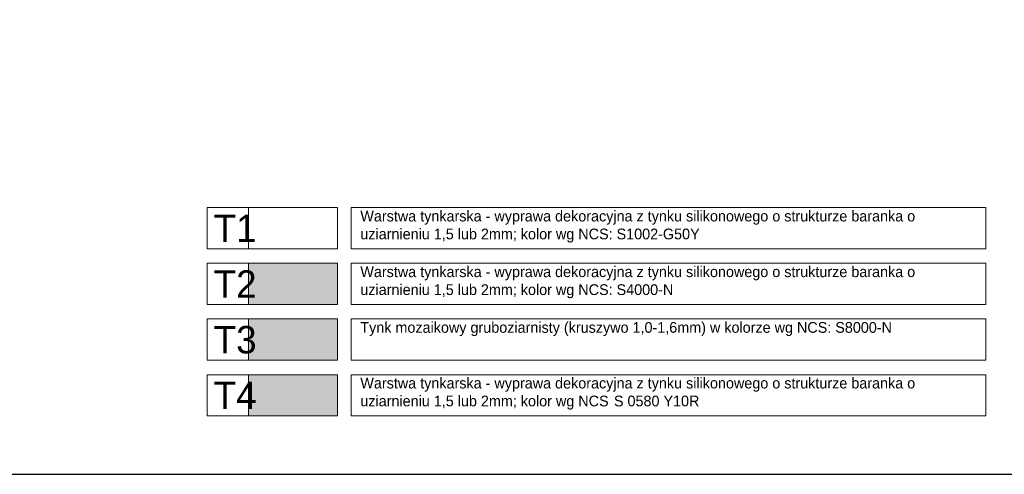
# Model space of a CAD drawing. Header units: millimetres. Extents: x -740 to 33545, y 5178 to 22494.
# Tile 2 of 250: x -24 to 801, y 9574 to 9956. Entities that reach past the tile are written whole.
import ezdxf

# ---------------------------------------------------------------- set-up
doc = ezdxf.new("R2010")
doc.units = ezdxf.units.MM
doc.header["$MEASUREMENT"] = 0
doc.layers.add('a3', color=252, linetype='Continuous', lineweight=30, plot=False)
doc.layers.add('l.wypeĹ‚nien', color=252, linetype='Continuous', lineweight=5)
doc.layers.add('wymiarowanie', color=252, linetype='Continuous', lineweight=9)

msp = doc.modelspace()

# ---------------------------------------------------------------- hatches: boundary and pattern name
at = {"layer": 'l.wypeĹ‚nien'}
msp.add_hatch(color=256, dxfattribs=at).paths.add_polyline_path([(167.67, 9704.61), (242.38, 9704.61), (242.38, 9670.05), (167.67, 9670.05)])
at = {"layer": 'wymiarowanie'}
for points in [[(167.67, 9751.29), (242.38, 9751.29), (242.38, 9716.73), (167.67, 9716.73)], [(167.67, 9657.93), (242.38, 9657.93), (242.38, 9623.37), (167.67, 9623.37)]]:
    msp.add_hatch(color=256, dxfattribs=at).paths.add_polyline_path(points)

# ---------------------------------------------------------------- linework, layer by layer
at = {"layer": 'a3'}
msp.add_lwpolyline([(-739.79, 11059.38), (-739.79, 9574.38), (1360.21, 9574.38), (1360.21, 11059.38), (-739.79, 11059.38)], dxfattribs=at)
at = {"layer": 'wymiarowanie'}
for points in [[(133.11, 9797.96), (167.67, 9797.96), (167.67, 9763.4), (133.11, 9763.4), (133.11, 9797.96)], [(133.11, 9751.29), (167.67, 9751.29), (167.67, 9716.73), (133.11, 9716.73), (133.11, 9751.29)], [(133.11, 9704.61), (167.67, 9704.61), (167.67, 9670.05), (133.11, 9670.05), (133.11, 9704.61)], [(133.11, 9657.93), (167.67, 9657.93), (167.67, 9623.37), (133.11, 9623.37), (133.11, 9657.93)]]:
    msp.add_lwpolyline(points, dxfattribs=at)
for points in [[(167.67, 9797.96), (242.38, 9797.96), (242.38, 9763.4), (167.67, 9763.4)], [(253.59, 9797.96), (785.34, 9797.96), (785.34, 9763.4), (253.59, 9763.4)], [(167.67, 9751.29), (242.38, 9751.29), (242.38, 9716.73), (167.67, 9716.73)], [(253.59, 9751.29), (785.34, 9751.29), (785.34, 9716.73), (253.59, 9716.73)], [(167.67, 9704.61), (242.38, 9704.61), (242.38, 9670.05), (167.67, 9670.05)], [(253.59, 9704.61), (785.34, 9704.61), (785.34, 9670.05), (253.59, 9670.05)], [(167.67, 9657.93), (242.38, 9657.93), (242.38, 9623.37), (167.67, 9623.37)], [(253.59, 9657.93), (785.34, 9657.93), (785.34, 9623.37), (253.59, 9623.37)]]:
    msp.add_lwpolyline(points, close=True, dxfattribs=at)

# ---------------------------------------------------------------- texts
at = {"layer": 'wymiarowanie', "attachment_point": 1}
for s, insert, char_height, width in [('{\\fCentury Gothic|b0|i0|c238|p34;Warstwa tynkarska - wyprawa dekoracyjna z tynku silikonowego o strukturze baranka }{\\fCentury Gothic|b0|i0|c238|p34;o uziarnieniu 1,5 lub 2mm; kolor wg NCS: S1002-G50Y}', (261.4, 9795.4), 9, 522.7593), ('{\\fCentury Gothic|b0|i0|c238|p34;T1}', (138.52, 9792.14), 23.04, 34.56), ('{\\fCentury Gothic|b0|i0|c238|p34;T2}', (138.52, 9745.46), 23.04, 34.56), ('{\\fCentury Gothic|b0|i0|c238|p34;Warstwa tynkarska - wyprawa dekoracyjna z tynku silikonowego o strukturze baranka }{\\fCentury Gothic|b0|i0|c238|p34;o uziarnieniu 1,5 lub 2mm; kolor wg NCS: S4000-N}', (261.4, 9748.72), 9, 522.7593), ('{\\fCentury Gothic|b0|i0|c238|p34;Tynk mozaikowy gruboziarnisty (kruszywo 1,0-1,6mm) w kolorze wg NCS: S8000-N}', (261.4, 9702.04), 9, 522.7593), ('{\\fCentury Gothic|b0|i0|c238|p34;T3}', (138.52, 9698.78), 23.04, 34.56), ('{\\fCentury Gothic|b0|i0|c238|p34;T4}', (138.52, 9652.1), 23.04, 34.56), ('{\\fCentury Gothic|b0|i0|c238|p34;Warstwa tynkarska - wyprawa dekoracyjna z tynku silikonowego o strukturze baranka }{\\fCentury Gothic|b0|i0|c238|p34;o uziarnieniu 1,5 lub 2mm; kolor wg NCS}{\\fCentury Gothic|b0|i0|c238|p34;\\H1.33333x; }{\\fCentury Gothic|b0|i0|c238|p34;\\H1.00000x;S 0580 Y10R}', (261.4, 9655.36), 9, 522.7593)]:
    msp.add_mtext(s, dxfattribs=dict(at, insert=insert, char_height=char_height, width=width))

doc.saveas('drawing.dxf')
